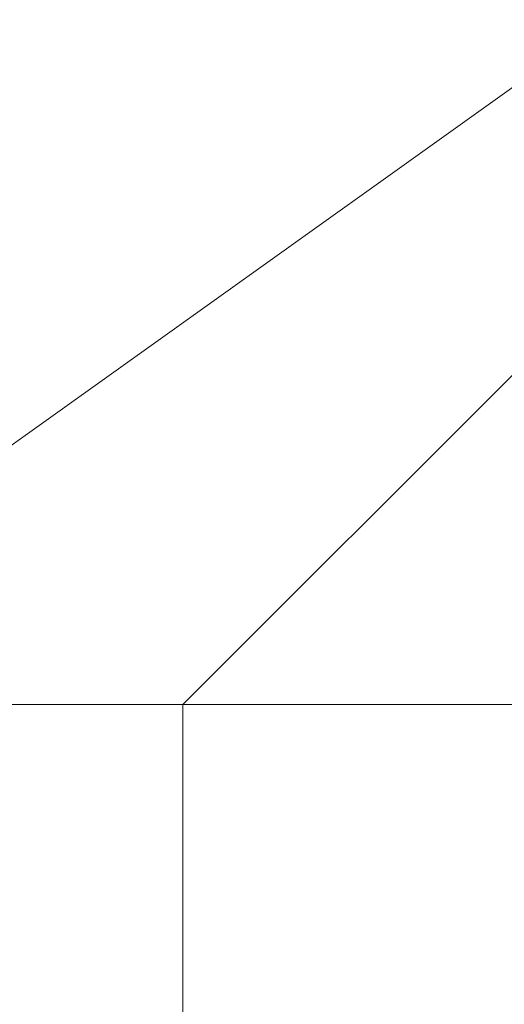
# Model space of a CAD drawing. Header units: inches. Extents: x -79624 to 52587, y -27526 to 10116.
# Tile 30 of 256: x 9766 to 9780, y -15390 to -15364. Entities that reach past the tile are written whole.
import ezdxf

# ---------------------------------------------------------------- set-up
doc = ezdxf.new("R2010")
doc.units = ezdxf.units.IN
doc.header["$MEASUREMENT"] = 0
doc.layers.add('- მექანიკური ნაწილი', color=7, linetype='Continuous', lineweight=18)
doc.layers.add('Dimensioning - General', color=7, linetype='Continuous')
doc.styles.add('GENERATED_STYLE_1', font='txt')
doc.dimstyles.new('GENERATED_STYLE__1', dxfattribs={"dimtxt": 100, "dimasz": 76, "dimexe": 0.18, "dimexo": 0.0625, "dimgap": 0, "dimtad": 0, "dimdec": 0, "dimlfac": 0.1, "dimzin": 0, "dimdsep": 46, "dimtxsty": 'GENERATED_STYLE_1', "dimblk": 'ARROWHEAD_5', "dimblk1": 'ARROWHEAD_5', "dimblk2": 'ARROWHEAD_5', "dimcen": 0.09, "dimse1": 1, "dimse2": 1, "dimclrd": 7, "dimclre": 7, "dimclrt": 7, "dimadec": 0, "dimazin": 0, "dimtfac": 1, "dimtdec": 4, "dimtmove": 0, "dimatfit": 3, "dimfxl": 1, "dimtolj": 1, "dimtzin": 0, "dimarcsym": 0})
doc.dimstyles.new('GENERATED_STYLE__2', dxfattribs={"dimtxt": 100, "dimasz": 76, "dimexe": 0.18, "dimexo": 0.0625, "dimgap": 0, "dimtad": 0, "dimtih": 1, "dimtoh": 1, "dimdec": 0, "dimlfac": 0.1, "dimzin": 0, "dimdsep": 46, "dimtxsty": 'GENERATED_STYLE_1', "dimblk": 'ARROWHEAD_5', "dimblk1": 'ARROWHEAD_5', "dimblk2": 'ARROWHEAD_5', "dimcen": 0.09, "dimse1": 1, "dimse2": 1, "dimclrd": 7, "dimclre": 7, "dimclrt": 7, "dimadec": 0, "dimazin": 0, "dimtfac": 1, "dimtdec": 4, "dimtmove": 0, "dimatfit": 3, "dimfxl": 1, "dimtolj": 1, "dimtzin": 0, "dimarcsym": 0})

# ---------------------------------------------------------------- blocks, each defined once
blk = doc.blocks.new('ARROWHEAD_5')
at = {"linetype": 'Continuous', "lineweight": 0}
blk.add_hatch(color=0, dxfattribs=at).paths.add_polyline_path([(-1, 0.2679), (0, 0), (-1, -0.2679)])
at = {"color": 0, "linetype": 'Continuous', "lineweight": 0}
blk.add_line((0, 0), (-1, 0), dxfattribs=at)
blk = doc.blocks.new('*D249')
at = {"layer": 'Defpoints', "color": 0, "linetype": 'Continuous', "transparency": 16777216}
for p in [(358.556, 209.203), (25258.556, 209.203), (1258.556, -26125.722)]:
    blk.add_point(p, dxfattribs=at)
at = {"layer": 'Dimensioning - General', "color": 7, "linetype": 'Continuous', "lineweight": -2, "transparency": 16777216}
for p, q in [((358.556, 133.203), (358.556, -12795.724)), ((358.556, -26049.722), (358.556, -13148.104))]:
    blk.add_line(p, q, dxfattribs=at)
at = {"layer": 'Dimensioning - General', "color": 7, "linetype": 'Continuous', "lineweight": -2, "transparency": 16777216, "xscale": 76.00000000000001, "yscale": 76.00000000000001, "zscale": 76.00000000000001}
for p, rotation in [((358.556, 209.203), 90), ((358.556, -26125.722), 270)]:
    blk.add_blockref('ARROWHEAD_5', p, dxfattribs=dict(at, rotation=rotation))
at = {"layer": 'Dimensioning - General', "color": 7, "linetype": 'Continuous', "lineweight": 13, "transparency": 16777216, "insert": (358.556, -12971.914), "char_height": 100, "attachment_point": 5, "rotation": 90, "style": 'GENERATED_STYLE_1'}
blk.add_mtext('\\A1;2633', dxfattribs=at)
blk = doc.blocks.new('*D264')
at = {"layer": 'Defpoints', "color": 0, "linetype": 'Continuous', "transparency": 16777216}
for p in [(7428.968, -14429.123), (51186.628, -26125.722), (51186.628, -26425.722)]:
    blk.add_point(p, dxfattribs=at)
at = {"layer": 'Dimensioning - General', "color": 7, "linetype": 'Continuous', "lineweight": -2, "transparency": 16777216}
for p, q in [((7504.968, -26425.722), (29120.843, -26425.722)), ((51110.628, -26425.722), (29468.462, -26425.722))]:
    blk.add_line(p, q, dxfattribs=at)
at = {"layer": 'Dimensioning - General', "color": 7, "linetype": 'Continuous', "lineweight": -2, "transparency": 16777216, "xscale": 76.00000000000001, "yscale": 76.00000000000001, "zscale": 76.00000000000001, "rotation": 180}
blk.add_blockref('ARROWHEAD_5', (7428.968, -26425.722), dxfattribs=at)
at = {"layer": 'Dimensioning - General', "color": 7, "linetype": 'Continuous', "lineweight": -2, "transparency": 16777216, "xscale": 76.00000000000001, "yscale": 76.00000000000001, "zscale": 76.00000000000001}
blk.add_blockref('ARROWHEAD_5', (51186.628, -26425.722), dxfattribs=at)
at = {"layer": 'Dimensioning - General', "color": 7, "linetype": 'Continuous', "lineweight": 13, "transparency": 16777216, "insert": (29294.653, -26425.722), "char_height": 100, "attachment_point": 5, "style": 'GENERATED_STYLE_1'}
blk.add_mtext('\\A1;4376', dxfattribs=at)
blk = doc.blocks.new('*D276')
at = {"layer": 'Defpoints', "color": 0, "linetype": 'Continuous', "transparency": 16777216}
for p in [(7428.968, -14429.123), (51786.628, -14429.123), (4328.728, -18360.584)]:
    blk.add_point(p, dxfattribs=at)
at = {"layer": 'Dimensioning - General', "color": 7, "linetype": 'Continuous', "lineweight": -2, "transparency": 16777216}
for p, q in [((51786.628, -14505.123), (51786.628, -16274.383)), ((51786.628, -18284.584), (51786.628, -16531.526))]:
    blk.add_line(p, q, dxfattribs=at)
at = {"layer": 'Dimensioning - General', "color": 7, "linetype": 'Continuous', "lineweight": -2, "transparency": 16777216, "xscale": 76.00000000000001, "yscale": 76.00000000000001, "zscale": 76.00000000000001}
for p, rotation in [((51786.628, -14429.123), 90), ((51786.628, -18360.584), 270)]:
    blk.add_blockref('ARROWHEAD_5', p, dxfattribs=dict(at, rotation=rotation))
at = {"layer": 'Dimensioning - General', "color": 7, "linetype": 'Continuous', "lineweight": 13, "transparency": 16777216, "insert": (51786.628, -16402.954), "char_height": 100, "attachment_point": 5, "rotation": 90, "style": 'GENERATED_STYLE_1'}
blk.add_mtext('\\A1;393', dxfattribs=at)

msp = doc.modelspace()

# ---------------------------------------------------------------- linework, layer by layer
at = {"layer": '- მექანიკური ნაწილი', "color": 7, "lineweight": 0}
for points in [[(10282.8579, -15399.94259), (9779.86434, -15399.94259), (9779.86434, -15381.97854), (9636.15189, -15381.97854), (9636.15189, -15337.0684), (9636.15189, -15381.97854), (9636.15189, -15337.0684), (9636.15189, -15381.97854), (9636.15189, -15355.03245), (9600.22378, -15355.03245), (9600.22378, -15319.10434), (9636.15189, -15319.10434), (9636.15189, -15355.03245), (9600.22378, -15355.03245), (9636.15189, -15355.03245), (9636.15189, -15319.10434), (9636.15189, -15355.03245), (9636.15189, -15319.10434), (9779.86434, -15319.10434), (9779.86434, -15355.03245), (9636.15189, -15355.03245), (9636.15189, -15319.10434), (9779.86434, -15319.10434), (9779.86434, -15274.1942)], [(9636.15189, -15274.1942), (9636.15189, -15319.10434), (9600.22378, -15319.10434), (9600.22378, -15355.03245), (9600.22378, -15381.97854), (9636.15189, -15381.97854), (9600.22378, -15381.97854), (9600.22378, -15399.94259), (9636.15189, -15399.94259), (9636.15189, -15381.97854), (9779.86434, -15381.97854), (9779.86434, -15399.94259), (9636.15189, -15399.94259), (9779.86434, -15399.94259), (9779.86434, -15408.92462), (9779.86434, -15417.90665), (9779.86434, -15408.92462), (9779.86434, -15399.94259), (9779.86434, -15408.92462), (9779.86434, -15417.90665), (9779.86434, -15408.92462), (9779.86434, -15399.94259), (9779.86434, -15408.92462), (10282.8579, -15408.92462)], [(9636.15189, -15274.1942), (9636.15189, -15319.10434), (9636.15189, -15274.1942), (9636.15189, -15319.10434), (9779.86434, -15319.10434), (9779.86434, -15355.03245), (9636.15189, -15355.03245), (9636.15189, -15381.97854), (9779.86434, -15381.97854), (9779.86434, -15337.0684), (9779.86434, -15381.97854), (9779.86434, -15337.0684), (9779.86434, -15381.97854), (10282.8579, -15381.97854)], [(9779.86434, -15453.83476), (9779.86434, -15435.8707), (9779.86434, -15417.90665), (9779.86434, -15381.97854), (9779.86434, -15355.03245), (9779.86434, -15381.97854), (9636.15189, -15381.97854)]]:
    msp.add_lwpolyline(points, dxfattribs=at)
at = {"layer": '- მექანიკური ნაწილი', "lineweight": 0}
for points in [[(9806.81042, -15346.05043), (9743.93623, -15390.96057), (9806.81042, -15346.05043)], [(9779.86434, -15381.97854), (9770.88231, -15381.97854), (9779.86434, -15372.99651)], [(9770.88231, -15390.96057), (9770.88231, -15381.97854), (9779.86434, -15381.97854)]]:
    msp.add_lwpolyline(points, dxfattribs=at)

# ---------------------------------------------------------------- dimensions: what is measured, and where the dimension line sits
at = {"layer": 'Dimensioning - General', "color": 7, "linetype": 'Continuous', "lineweight": 13}
for base, p1, p2, picture, middle in [((358.55594, 209.20337), (1258.55593, -26125.72241), (25258.55593, 209.20337), '*D249', (358.55594, -12971.91402)), ((51786.62821, -14429.12325), (4328.72843, -18360.58402), (7428.96845, -14429.12325), '*D276', (51786.62821, -16402.95414))]:
    dim = msp.add_linear_dim(base=base, p1=p1, p2=p2, angle=90, dimstyle='GENERATED_STYLE__1', dxfattribs=at)
    dim.commit()
    dim.dimension.update_dxf_attribs({"geometry": picture, "text_midpoint": middle, "dimtype": 160, "text_rotation": 90})
dim = msp.add_linear_dim(base=(51186.62821, -26425.72242), p1=(7428.96845, -14429.12325), p2=(51186.62821, -26125.72241), dimstyle='GENERATED_STYLE__2', dxfattribs=at)
dim.commit()
dim.dimension.update_dxf_attribs({"geometry": '*D264', "text_midpoint": (29294.65282, -26425.72242), "dimtype": 160})

doc.saveas('drawing.dxf')
